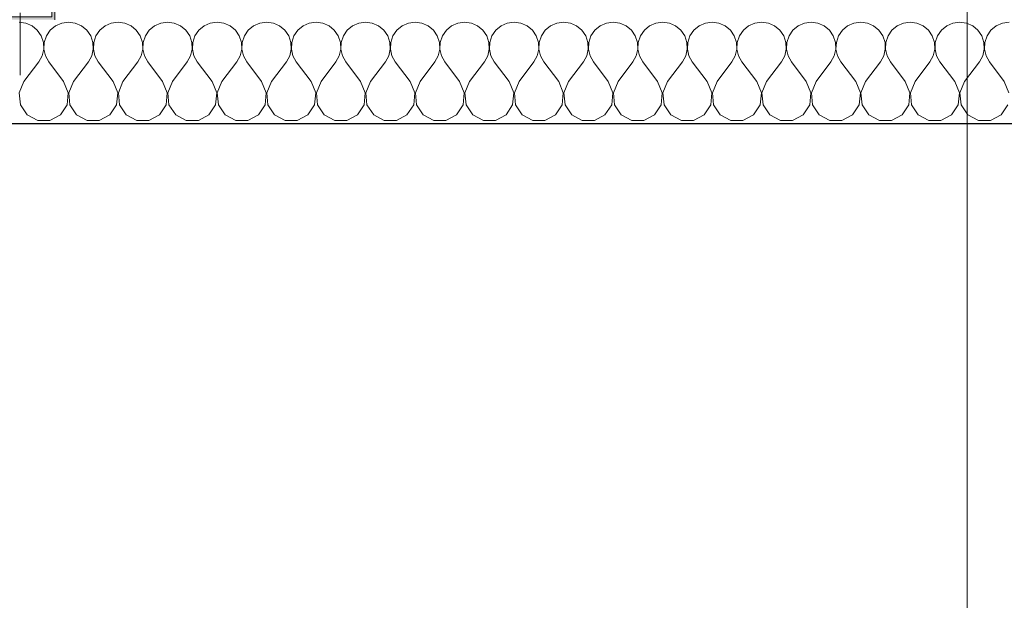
# Model space of a CAD drawing. Header units: millimetres. Extents: x -12989 to 357906, y -50379 to 30884.
# Tile 244 of 256: x 22715 to 24136, y -688 to 150. Entities that reach past the tile are written whole.
import ezdxf
from ezdxf.enums import TextEntityAlignment as Align

# ---------------------------------------------------------------- set-up
doc = ezdxf.new("R2010")
doc.units = ezdxf.units.MM
doc.header["$MEASUREMENT"] = 0
doc.linetypes.add('Wipeout_Contour', pattern=[1000, 0, -1000])
for name, color, linetype in [('AS_Belki.Import IFC', 7, 'Continuous'), ('Nowe_A__SCIANY', 7, 'Continuous'), ('Nowe_A_WYM_ZEWNETRZNE', 7, 'Continuous'), ('Nowe_Warstwa IFC.Import IFC', 7, 'Continuous')]:
    doc.layers.add(name, color=color, linetype=linetype)
for name, color, linetype, lineweight in [('AS_Belki.Import IFC_Nr_pióra__1', 7, 'Continuous', 13), ('AS_Belki.Import IFC_Nr_pióra__20', 1, 'Continuous', 13), ('Nowe_A__SCIANY_Nr_pióra__27', 7, 'Continuous', 25), ('Nowe_A_WYM_ZEWNETRZNE_Nr_pióra__1', 7, 'Continuous', 13), ('Nowe_A_WYM_ZEWNETRZNE_Nr_pióra__45', 7, 'Continuous', 15), ('Nowe_A_WYM_ZEWNETRZNE_Nr_pióra__85', 7, 'Continuous', 13), ('Nowe_Warstwa IFC.Import IFC_Nr_pióra__1', 7, 'Continuous', 13), ('Nowe_Warstwa IFC.Import IFC_Nr_pióra__4', 7, 'Continuous', 13)]:
    doc.layers.add(name, color=color, linetype=linetype, lineweight=lineweight)
doc.layers.add('Nowe_A__SCIANY_Nr_pióra__174', color=7, linetype='Continuous', lineweight=5, true_color=0x6a6a6a)
doc.styles.add('STYL_AUTOMATYCZNY_2', font='arial.ttf')
doc.styles.add('STYL_AUTOMATYCZNY_3', font='arial.ttf')
doc.dimstyles.new('STYL_AUTOMATYCZNY__1', dxfattribs={"dimtxt": 139.999998, "dimasz": 71.25, "dimexe": 0.18, "dimexo": 0.0625, "dimgap": 0, "dimtad": 1, "dimtih": 1, "dimtoh": 1, "dimdec": 0, "dimlfac": 0.1, "dimzin": 0, "dimdsep": 46, "dimtxsty": 'STYL_AUTOMATYCZNY_3', "dimblk": 'ARROWHEAD_6', "dimblk1": 'ARROWHEAD_6', "dimblk2": 'ARROWHEAD_6', "dimcen": 0.09, "dimse1": 1, "dimse2": 1, "dimclrd": 7, "dimclre": 7, "dimclrt": 7, "dimadec": 0, "dimazin": 0, "dimtfac": 1, "dimtdec": 4, "dimtmove": 0, "dimatfit": 3, "dimfxl": 0, "dimtolj": 1, "dimtzin": 0, "dimarcsym": 0})
doc.dimstyles.new('STYL_AUTOMATYCZNY__2', dxfattribs={"dimtxt": 139.999998, "dimasz": 71.25, "dimexe": 0.18, "dimexo": 0.0625, "dimgap": 0, "dimtad": 1, "dimdec": 0, "dimlfac": 0.1, "dimzin": 0, "dimdsep": 46, "dimtxsty": 'STYL_AUTOMATYCZNY_3', "dimblk": 'ARROWHEAD_6', "dimblk1": 'ARROWHEAD_6', "dimblk2": 'ARROWHEAD_6', "dimcen": 0.09, "dimse1": 1, "dimse2": 1, "dimclrd": 7, "dimclre": 7, "dimclrt": 7, "dimadec": 0, "dimazin": 0, "dimtfac": 1, "dimtdec": 4, "dimtmove": 0, "dimatfit": 3, "dimfxl": 0, "dimtolj": 1, "dimtzin": 0, "dimarcsym": 0})

# ---------------------------------------------------------------- blocks, each defined once
blk = doc.blocks.new('*X19')
at = {"layer": 'Nowe_A__SCIANY_Nr_pióra__174', "color": 251, "linetype": 'Continuous', "lineweight": 5, "true_color": 0x6a6a6a}
for p, q in [((22724, 145.1), (22714.3, 146.4)), ((22733.1, 141.1), (22724, 145.1)), ((22776, 145.1), (22766.9, 141.1)), ((22785.7, 146.4), (22776, 145.1)), ((22795.5, 145.1), (22785.7, 146.4)), ((22804.5, 141.1), (22795.5, 145.1)), ((22847.4, 145.1), (22838.4, 141.1)), ((22857.1, 146.4), (22847.4, 145.1)), ((22866.9, 145.1), (22857.1, 146.4)), ((22875.9, 141.1), (22866.9, 145.1)), ((22918.8, 145.1), (22909.8, 141.1)), ((22928.6, 146.4), (22918.8, 145.1)), ((22938.3, 145.1), (22928.6, 146.4)), ((22947.3, 141.1), (22938.3, 145.1)), ((22990.2, 145.1), (22981.2, 141.1)), ((23000, 146.4), (22990.2, 145.1)), ((23009.8, 145.1), (23000, 146.4)), ((23018.8, 141.1), (23009.8, 145.1)), ((23061.7, 145.1), (23052.7, 141.1)), ((23071.4, 146.4), (23061.7, 145.1)), ((23081.2, 145.1), (23071.4, 146.4)), ((23090.2, 141.1), (23081.2, 145.1)), ((23133.1, 145.1), (23124.1, 141.1)), ((23142.9, 146.4), (23133.1, 145.1)), ((23152.6, 145.1), (23142.9, 146.4)), ((23161.6, 141.1), (23152.6, 145.1)), ((23204.5, 145.1), (23195.5, 141.1)), ((23214.3, 146.4), (23204.5, 145.1)), ((23224, 145.1), (23214.3, 146.4)), ((23233.1, 141.1), (23224, 145.1)), ((23276, 145.1), (23266.9, 141.1)), ((23285.7, 146.4), (23276, 145.1)), ((23295.5, 145.1), (23285.7, 146.4)), ((23304.5, 141.1), (23295.5, 145.1)), ((23347.4, 145.1), (23338.4, 141.1)), ((23357.1, 146.4), (23347.4, 145.1)), ((23366.9, 145.1), (23357.1, 146.4)), ((23375.9, 141.1), (23366.9, 145.1)), ((23418.8, 145.1), (23409.8, 141.1)), ((23428.6, 146.4), (23418.8, 145.1)), ((23438.3, 145.1), (23428.6, 146.4)), ((23447.3, 141.1), (23438.3, 145.1)), ((23490.2, 145.1), (23481.2, 141.1)), ((23500, 146.4), (23490.2, 145.1)), ((23509.8, 145.1), (23500, 146.4)), ((23518.8, 141.1), (23509.8, 145.1)), ((23561.7, 145.1), (23552.7, 141.1)), ((23571.4, 146.4), (23561.7, 145.1)), ((23581.2, 145.1), (23571.4, 146.4)), ((23590.2, 141.1), (23581.2, 145.1)), ((23633.1, 145.1), (23624.1, 141.1)), ((23642.9, 146.4), (23633.1, 145.1)), ((23652.6, 145.1), (23642.9, 146.4)), ((23661.6, 141.1), (23652.6, 145.1)), ((23704.5, 145.1), (23695.5, 141.1)), ((23714.3, 146.4), (23704.5, 145.1)), ((23724, 145.1), (23714.3, 146.4)), ((23733.1, 141.1), (23724, 145.1)), ((23776, 145.1), (23766.9, 141.1)), ((23785.7, 146.4), (23776, 145.1)), ((23795.5, 145.1), (23785.7, 146.4)), ((23804.5, 141.1), (23795.5, 145.1)), ((23847.4, 145.1), (23838.4, 141.1)), ((23857.1, 146.4), (23847.4, 145.1)), ((23866.9, 145.1), (23857.1, 146.4)), ((23875.9, 141.1), (23866.9, 145.1)), ((23918.8, 145.1), (23909.8, 141.1)), ((23928.6, 146.4), (23918.8, 145.1)), ((23938.3, 145.1), (23928.6, 146.4)), ((23947.3, 141.1), (23938.3, 145.1)), ((23990.2, 145.1), (23981.2, 141.1)), ((24000, 146.4), (23990.2, 145.1)), ((24009.8, 145.1), (24000, 146.4)), ((24018.8, 141.1), (24009.8, 145.1)), ((24061.7, 145.1), (24052.7, 141.1)), ((24071.4, 146.4), (24061.7, 145.1)), ((24081.2, 145.1), (24071.4, 146.4)), ((24090.2, 141.1), (24081.2, 145.1)), ((24133.1, 145.1), (24124.1, 141.1)), ((24142.9, 146.4), (24133.1, 145.1)), ((22740.6, 134.8), (22733.1, 141.1)), ((22746.2, 126.7), (22740.6, 134.8)), ((22759.4, 134.8), (22753.8, 126.7)), ((22766.9, 141.1), (22759.4, 134.8)), ((22812.1, 134.8), (22804.5, 141.1)), ((22817.7, 126.7), (22812.1, 134.8)), ((22830.8, 134.8), (22825.2, 126.7)), ((22838.4, 141.1), (22830.8, 134.8)), ((22883.5, 134.8), (22875.9, 141.1)), ((22889.1, 126.7), (22883.5, 134.8)), ((22902.2, 134.8), (22896.6, 126.7)), ((22909.8, 141.1), (22902.2, 134.8)), ((22954.9, 134.8), (22947.3, 141.1)), ((22960.5, 126.7), (22954.9, 134.8)), ((22973.6, 134.8), (22968.1, 126.7)), ((22981.2, 141.1), (22973.6, 134.8)), ((23026.4, 134.8), (23018.8, 141.1)), ((23031.9, 126.7), (23026.4, 134.8)), ((23045.1, 134.8), (23039.5, 126.7)), ((23052.7, 141.1), (23045.1, 134.8)), ((23097.8, 134.8), (23090.2, 141.1)), ((23103.4, 126.7), (23097.8, 134.8)), ((23116.5, 134.8), (23110.9, 126.7)), ((23124.1, 141.1), (23116.5, 134.8)), ((23169.2, 134.8), (23161.6, 141.1)), ((23174.8, 126.7), (23169.2, 134.8)), ((23187.9, 134.8), (23182.3, 126.7)), ((23195.5, 141.1), (23187.9, 134.8)), ((23240.6, 134.8), (23233.1, 141.1)), ((23246.2, 126.7), (23240.6, 134.8)), ((23259.4, 134.8), (23253.8, 126.7)), ((23266.9, 141.1), (23259.4, 134.8)), ((23312.1, 134.8), (23304.5, 141.1)), ((23317.7, 126.7), (23312.1, 134.8)), ((23330.8, 134.8), (23325.2, 126.7)), ((23338.4, 141.1), (23330.8, 134.8)), ((23383.5, 134.8), (23375.9, 141.1)), ((23389.1, 126.7), (23383.5, 134.8)), ((23402.2, 134.8), (23396.6, 126.7)), ((23409.8, 141.1), (23402.2, 134.8)), ((23454.9, 134.8), (23447.3, 141.1)), ((23460.5, 126.7), (23454.9, 134.8)), ((23473.6, 134.8), (23468.1, 126.7)), ((23481.2, 141.1), (23473.6, 134.8)), ((23526.4, 134.8), (23518.8, 141.1)), ((23531.9, 126.7), (23526.4, 134.8)), ((23545.1, 134.8), (23539.5, 126.7)), ((23552.7, 141.1), (23545.1, 134.8)), ((23597.8, 134.8), (23590.2, 141.1)), ((23603.4, 126.7), (23597.8, 134.8)), ((23616.5, 134.8), (23610.9, 126.7)), ((23624.1, 141.1), (23616.5, 134.8)), ((23669.2, 134.8), (23661.6, 141.1)), ((23674.8, 126.7), (23669.2, 134.8)), ((23687.9, 134.8), (23682.3, 126.7)), ((23695.5, 141.1), (23687.9, 134.8)), ((23740.6, 134.8), (23733.1, 141.1)), ((23746.2, 126.7), (23740.6, 134.8)), ((23759.4, 134.8), (23753.8, 126.7)), ((23766.9, 141.1), (23759.4, 134.8)), ((23812.1, 134.8), (23804.5, 141.1)), ((23817.7, 126.7), (23812.1, 134.8)), ((23830.8, 134.8), (23825.2, 126.7)), ((23838.4, 141.1), (23830.8, 134.8)), ((23883.5, 134.8), (23875.9, 141.1)), ((23889.1, 126.7), (23883.5, 134.8)), ((23902.2, 134.8), (23896.6, 126.7)), ((23909.8, 141.1), (23902.2, 134.8)), ((23954.9, 134.8), (23947.3, 141.1)), ((23960.5, 126.7), (23954.9, 134.8)), ((23973.6, 134.8), (23968.1, 126.7)), ((23981.2, 141.1), (23973.6, 134.8)), ((24026.4, 134.8), (24018.8, 141.1)), ((24031.9, 126.7), (24026.4, 134.8)), ((24045.1, 134.8), (24039.5, 126.7)), ((24052.7, 141.1), (24045.1, 134.8)), ((24097.8, 134.8), (24090.2, 141.1)), ((24103.4, 126.7), (24097.8, 134.8)), ((24116.5, 134.8), (24110.9, 126.7)), ((24124.1, 141.1), (24116.5, 134.8)), ((22749.4, 117.3), (22746.2, 126.7)), ((22749.9, 107.5), (22749.4, 117.3)), ((22750.6, 117.3), (22750.1, 107.5)), ((22753.8, 126.7), (22750.6, 117.3)), ((22820.8, 117.3), (22817.7, 126.7)), ((22821.3, 107.5), (22820.8, 117.3)), ((22822.1, 117.3), (22821.6, 107.5)), ((22825.2, 126.7), (22822.1, 117.3)), ((22892.2, 117.3), (22889.1, 126.7)), ((22892.7, 107.5), (22892.2, 117.3)), ((22893.5, 117.3), (22893, 107.5)), ((22896.6, 126.7), (22893.5, 117.3)), ((22963.7, 117.3), (22960.5, 126.7)), ((22964.1, 107.5), (22963.7, 117.3)), ((22964.9, 117.3), (22964.4, 107.5)), ((22968.1, 126.7), (22964.9, 117.3)), ((23035.1, 117.3), (23031.9, 126.7)), ((23035.6, 107.5), (23035.1, 117.3)), ((23036.3, 117.3), (23035.9, 107.5)), ((23039.5, 126.7), (23036.3, 117.3)), ((23106.5, 117.3), (23103.4, 126.7)), ((23107, 107.5), (23106.5, 117.3)), ((23107.8, 117.3), (23107.3, 107.5)), ((23110.9, 126.7), (23107.8, 117.3)), ((23177.9, 117.3), (23174.8, 126.7)), ((23178.4, 107.5), (23177.9, 117.3)), ((23179.2, 117.3), (23178.7, 107.5)), ((23182.3, 126.7), (23179.2, 117.3)), ((23249.4, 117.3), (23246.2, 126.7)), ((23249.9, 107.5), (23249.4, 117.3)), ((23250.6, 117.3), (23250.1, 107.5)), ((23253.8, 126.7), (23250.6, 117.3)), ((23320.8, 117.3), (23317.7, 126.7)), ((23321.3, 107.5), (23320.8, 117.3)), ((23322.1, 117.3), (23321.6, 107.5)), ((23325.2, 126.7), (23322.1, 117.3)), ((23392.2, 117.3), (23389.1, 126.7)), ((23392.7, 107.5), (23392.2, 117.3)), ((23393.5, 117.3), (23393, 107.5)), ((23396.6, 126.7), (23393.5, 117.3)), ((23463.7, 117.3), (23460.5, 126.7)), ((23464.1, 107.5), (23463.7, 117.3)), ((23464.9, 117.3), (23464.4, 107.5)), ((23468.1, 126.7), (23464.9, 117.3)), ((23535.1, 117.3), (23531.9, 126.7)), ((23535.6, 107.5), (23535.1, 117.3)), ((23536.3, 117.3), (23535.9, 107.5)), ((23539.5, 126.7), (23536.3, 117.3)), ((23606.5, 117.3), (23603.4, 126.7)), ((23607, 107.5), (23606.5, 117.3)), ((23607.8, 117.3), (23607.3, 107.5)), ((23610.9, 126.7), (23607.8, 117.3)), ((23677.9, 117.3), (23674.8, 126.7)), ((23678.4, 107.5), (23677.9, 117.3)), ((23679.2, 117.3), (23678.7, 107.5)), ((23682.3, 126.7), (23679.2, 117.3)), ((23749.4, 117.3), (23746.2, 126.7)), ((23749.9, 107.5), (23749.4, 117.3)), ((23750.6, 117.3), (23750.1, 107.5)), ((23753.8, 126.7), (23750.6, 117.3)), ((23820.8, 117.3), (23817.7, 126.7)), ((23821.3, 107.5), (23820.8, 117.3)), ((23822.1, 117.3), (23821.6, 107.5)), ((23825.2, 126.7), (23822.1, 117.3)), ((23892.2, 117.3), (23889.1, 126.7)), ((23892.7, 107.5), (23892.2, 117.3)), ((23893.5, 117.3), (23893, 107.5)), ((23896.6, 126.7), (23893.5, 117.3)), ((23963.7, 117.3), (23960.5, 126.7)), ((23964.1, 107.5), (23963.7, 117.3)), ((23964.9, 117.3), (23964.4, 107.5)), ((23968.1, 126.7), (23964.9, 117.3)), ((24035.1, 117.3), (24031.9, 126.7)), ((24035.6, 107.5), (24035.1, 117.3)), ((24036.3, 117.3), (24035.9, 107.5)), ((24039.5, 126.7), (24036.3, 117.3)), ((24106.5, 117.3), (24103.4, 126.7)), ((24107, 107.5), (24106.5, 117.3)), ((24107.8, 117.3), (24107.3, 107.5)), ((24110.9, 126.7), (24107.8, 117.3)), ((22747.6, 97.9), (22749.9, 107.5)), ((22750.1, 107.5), (22752.4, 97.9)), ((22819.1, 97.9), (22821.3, 107.5)), ((22821.6, 107.5), (22823.8, 97.9)), ((22890.5, 97.9), (22892.7, 107.5)), ((22893, 107.5), (22895.2, 97.9)), ((22961.9, 97.9), (22964.1, 107.5)), ((22964.4, 107.5), (22966.7, 97.9)), ((23033.3, 97.9), (23035.6, 107.5)), ((23035.9, 107.5), (23038.1, 97.9)), ((23104.8, 97.9), (23107, 107.5)), ((23107.3, 107.5), (23109.5, 97.9)), ((23176.2, 97.9), (23178.4, 107.5)), ((23178.7, 107.5), (23180.9, 97.9)), ((23247.6, 97.9), (23249.9, 107.5)), ((23250.1, 107.5), (23252.4, 97.9)), ((23319.1, 97.9), (23321.3, 107.5)), ((23321.6, 107.5), (23323.8, 97.9)), ((23390.5, 97.9), (23392.7, 107.5)), ((23393, 107.5), (23395.2, 97.9)), ((23461.9, 97.9), (23464.1, 107.5)), ((23464.4, 107.5), (23466.7, 97.9)), ((23533.3, 97.9), (23535.6, 107.5)), ((23535.9, 107.5), (23538.1, 97.9)), ((23604.8, 97.9), (23607, 107.5)), ((23607.3, 107.5), (23609.5, 97.9)), ((23676.2, 97.9), (23678.4, 107.5)), ((23678.7, 107.5), (23680.9, 97.9)), ((23747.6, 97.9), (23749.9, 107.5)), ((23750.1, 107.5), (23752.4, 97.9)), ((23819.1, 97.9), (23821.3, 107.5)), ((23821.6, 107.5), (23823.8, 97.9)), ((23890.5, 97.9), (23892.7, 107.5)), ((23893, 107.5), (23895.2, 97.9)), ((23961.9, 97.9), (23964.1, 107.5)), ((23964.4, 107.5), (23966.7, 97.9)), ((24033.3, 97.9), (24035.6, 107.5)), ((24035.9, 107.5), (24038.1, 97.9)), ((24104.8, 97.9), (24107, 107.5)), ((24107.3, 107.5), (24109.5, 97.9)), ((22721.4, 60.7), (22742.9, 89.3)), ((22742.9, 89.3), (22747.6, 97.9)), ((22752.4, 97.9), (22757.1, 89.3)), ((22778.6, 60.7), (22757.1, 89.3)), ((22792.9, 60.7), (22814.3, 89.3)), ((22814.3, 89.3), (22819.1, 97.9)), ((22823.8, 97.9), (22828.6, 89.3)), ((22850, 60.7), (22828.6, 89.3)), ((22864.3, 60.7), (22885.7, 89.3)), ((22885.7, 89.3), (22890.5, 97.9)), ((22895.2, 97.9), (22900, 89.3)), ((22921.4, 60.7), (22900, 89.3)), ((22935.7, 60.7), (22957.1, 89.3)), ((22957.1, 89.3), (22961.9, 97.9)), ((22966.7, 97.9), (22971.4, 89.3)), ((22992.9, 60.7), (22971.4, 89.3)), ((23007.1, 60.7), (23028.6, 89.3)), ((23028.6, 89.3), (23033.3, 97.9)), ((23038.1, 97.9), (23042.9, 89.3)), ((23064.3, 60.7), (23042.9, 89.3)), ((23078.6, 60.7), (23100, 89.3)), ((23100, 89.3), (23104.8, 97.9)), ((23109.5, 97.9), (23114.3, 89.3)), ((23135.7, 60.7), (23114.3, 89.3)), ((23150, 60.7), (23171.4, 89.3)), ((23171.4, 89.3), (23176.2, 97.9)), ((23180.9, 97.9), (23185.7, 89.3)), ((23207.1, 60.7), (23185.7, 89.3)), ((23221.4, 60.7), (23242.9, 89.3)), ((23242.9, 89.3), (23247.6, 97.9)), ((23252.4, 97.9), (23257.1, 89.3)), ((23278.6, 60.7), (23257.1, 89.3)), ((23292.9, 60.7), (23314.3, 89.3)), ((23314.3, 89.3), (23319.1, 97.9)), ((23323.8, 97.9), (23328.6, 89.3)), ((23350, 60.7), (23328.6, 89.3)), ((23364.3, 60.7), (23385.7, 89.3)), ((23385.7, 89.3), (23390.5, 97.9)), ((23395.2, 97.9), (23400, 89.3)), ((23421.4, 60.7), (23400, 89.3)), ((23435.7, 60.7), (23457.1, 89.3)), ((23457.1, 89.3), (23461.9, 97.9)), ((23466.7, 97.9), (23471.4, 89.3)), ((23492.9, 60.7), (23471.4, 89.3)), ((23507.1, 60.7), (23528.6, 89.3)), ((23528.6, 89.3), (23533.3, 97.9)), ((23538.1, 97.9), (23542.9, 89.3)), ((23564.3, 60.7), (23542.9, 89.3)), ((23578.6, 60.7), (23600, 89.3)), ((23600, 89.3), (23604.8, 97.9)), ((23609.5, 97.9), (23614.3, 89.3)), ((23635.7, 60.7), (23614.3, 89.3)), ((23650, 60.7), (23671.4, 89.3)), ((23671.4, 89.3), (23676.2, 97.9)), ((23680.9, 97.9), (23685.7, 89.3)), ((23707.1, 60.7), (23685.7, 89.3)), ((23721.4, 60.7), (23742.9, 89.3)), ((23742.9, 89.3), (23747.6, 97.9)), ((23752.4, 97.9), (23757.1, 89.3)), ((23778.6, 60.7), (23757.1, 89.3)), ((23792.9, 60.7), (23814.3, 89.3)), ((23814.3, 89.3), (23819.1, 97.9)), ((23823.8, 97.9), (23828.6, 89.3)), ((23850, 60.7), (23828.6, 89.3)), ((23864.3, 60.7), (23885.7, 89.3)), ((23885.7, 89.3), (23890.5, 97.9)), ((23895.2, 97.9), (23900, 89.3)), ((23921.4, 60.7), (23900, 89.3)), ((23935.7, 60.7), (23957.1, 89.3)), ((23957.1, 89.3), (23961.9, 97.9)), ((23966.7, 97.9), (23971.4, 89.3)), ((23992.9, 60.7), (23971.4, 89.3)), ((24007.1, 60.7), (24028.6, 89.3)), ((24028.6, 89.3), (24033.3, 97.9)), ((24038.1, 97.9), (24042.9, 89.3)), ((24064.3, 60.7), (24042.9, 89.3)), ((24078.6, 60.7), (24100, 89.3)), ((24100, 89.3), (24104.8, 97.9)), ((24109.5, 97.9), (24114.3, 89.3)), ((24135.7, 60.7), (24114.3, 89.3)), ((22721.4, 60.7), (22714.7, 44.7)), ((22785.3, 44.7), (22778.6, 60.7)), ((22792.9, 60.7), (22786.1, 44.7)), ((22856.7, 44.7), (22850, 60.7)), ((22864.3, 60.7), (22857.6, 44.7)), ((22928.2, 44.7), (22921.4, 60.7)), ((22935.7, 60.7), (22929, 44.7)), ((22999.6, 44.7), (22992.9, 60.7)), ((23007.1, 60.7), (23000.4, 44.7)), ((23071, 44.7), (23064.3, 60.7)), ((23078.6, 60.7), (23071.8, 44.7)), ((23142.4, 44.7), (23135.7, 60.7)), ((23150, 60.7), (23143.3, 44.7)), ((23213.9, 44.7), (23207.1, 60.7)), ((23221.4, 60.7), (23214.7, 44.7)), ((23285.3, 44.7), (23278.6, 60.7)), ((23292.9, 60.7), (23286.1, 44.7)), ((23356.7, 44.7), (23350, 60.7)), ((23364.3, 60.7), (23357.6, 44.7)), ((23428.2, 44.7), (23421.4, 60.7)), ((23435.7, 60.7), (23429, 44.7)), ((23499.6, 44.7), (23492.9, 60.7)), ((23507.1, 60.7), (23500.4, 44.7)), ((23571, 44.7), (23564.3, 60.7)), ((23578.6, 60.7), (23571.8, 44.7)), ((23642.4, 44.7), (23635.7, 60.7)), ((23650, 60.7), (23643.3, 44.7)), ((23713.9, 44.7), (23707.1, 60.7)), ((23721.4, 60.7), (23714.7, 44.7)), ((23785.3, 44.7), (23778.6, 60.7)), ((23792.9, 60.7), (23786.1, 44.7)), ((23856.7, 44.7), (23850, 60.7)), ((23864.3, 60.7), (23857.6, 44.7)), ((23928.2, 44.7), (23921.4, 60.7)), ((23935.7, 60.7), (23929, 44.7)), ((23999.6, 44.7), (23992.9, 60.7)), ((24007.1, 60.7), (24000.4, 44.7)), ((24071, 44.7), (24064.3, 60.7)), ((24078.6, 60.7), (24071.8, 44.7)), ((24142.4, 44.7), (24135.7, 60.7)), ((22714.7, 44.7), (22716.3, 27.4)), ((22783.7, 27.4), (22785.3, 44.7)), ((22786.1, 44.7), (22787.8, 27.4)), ((22855.1, 27.4), (22856.7, 44.7)), ((22857.6, 44.7), (22859.2, 27.4)), ((22926.5, 27.4), (22928.2, 44.7)), ((22929, 44.7), (22930.6, 27.4)), ((22997.9, 27.4), (22999.6, 44.7)), ((23000.4, 44.7), (23002.1, 27.4)), ((23069.4, 27.4), (23071, 44.7)), ((23071.8, 44.7), (23073.5, 27.4)), ((23140.8, 27.4), (23142.4, 44.7)), ((23143.3, 44.7), (23144.9, 27.4)), ((23212.2, 27.4), (23213.9, 44.7)), ((23214.7, 44.7), (23216.3, 27.4)), ((23283.7, 27.4), (23285.3, 44.7)), ((23286.1, 44.7), (23287.8, 27.4)), ((23355.1, 27.4), (23356.7, 44.7)), ((23357.6, 44.7), (23359.2, 27.4)), ((23426.5, 27.4), (23428.2, 44.7)), ((23429, 44.7), (23430.6, 27.4)), ((23497.9, 27.4), (23499.6, 44.7)), ((23500.4, 44.7), (23502.1, 27.4)), ((23569.4, 27.4), (23571, 44.7)), ((23571.8, 44.7), (23573.5, 27.4)), ((23640.8, 27.4), (23642.4, 44.7)), ((23643.3, 44.7), (23644.9, 27.4)), ((23712.2, 27.4), (23713.9, 44.7)), ((23714.7, 44.7), (23716.3, 27.4)), ((23783.7, 27.4), (23785.3, 44.7)), ((23786.1, 44.7), (23787.8, 27.4)), ((23855.1, 27.4), (23856.7, 44.7)), ((23857.6, 44.7), (23859.2, 27.4)), ((23926.5, 27.4), (23928.2, 44.7)), ((23929, 44.7), (23930.6, 27.4)), ((23997.9, 27.4), (23999.6, 44.7)), ((24000.4, 44.7), (24002.1, 27.4)), ((24069.4, 27.4), (24071, 44.7)), ((24071.8, 44.7), (24073.5, 27.4)), ((22716.3, 27.4), (22726, 12.9)), ((22774, 12.9), (22783.7, 27.4)), ((22787.8, 27.4), (22797.4, 12.9)), ((22845.5, 12.9), (22855.1, 27.4)), ((22859.2, 27.4), (22868.8, 12.9)), ((22916.9, 12.9), (22926.5, 27.4)), ((22930.6, 27.4), (22940.3, 12.9)), ((22988.3, 12.9), (22997.9, 27.4)), ((23002.1, 27.4), (23011.7, 12.9)), ((23059.7, 12.9), (23069.4, 27.4)), ((23073.5, 27.4), (23083.1, 12.9)), ((23131.2, 12.9), (23140.8, 27.4)), ((23144.9, 27.4), (23154.5, 12.9)), ((23202.6, 12.9), (23212.2, 27.4)), ((23216.3, 27.4), (23226, 12.9)), ((23274, 12.9), (23283.7, 27.4)), ((23287.8, 27.4), (23297.4, 12.9)), ((23345.5, 12.9), (23355.1, 27.4)), ((23359.2, 27.4), (23368.8, 12.9)), ((23416.9, 12.9), (23426.5, 27.4)), ((23430.6, 27.4), (23440.3, 12.9)), ((23488.3, 12.9), (23497.9, 27.4)), ((23502.1, 27.4), (23511.7, 12.9)), ((23559.7, 12.9), (23569.4, 27.4)), ((23573.5, 27.4), (23583.1, 12.9)), ((23631.2, 12.9), (23640.8, 27.4)), ((23644.9, 27.4), (23654.5, 12.9)), ((23702.6, 12.9), (23712.2, 27.4)), ((23716.3, 27.4), (23726, 12.9)), ((23774, 12.9), (23783.7, 27.4)), ((23787.8, 27.4), (23797.4, 12.9)), ((23845.5, 12.9), (23855.1, 27.4)), ((23859.2, 27.4), (23868.8, 12.9)), ((23916.9, 12.9), (23926.5, 27.4)), ((23930.6, 27.4), (23940.3, 12.9)), ((23988.3, 12.9), (23997.9, 27.4)), ((24002.1, 27.4), (24011.7, 12.9)), ((24059.7, 12.9), (24069.4, 27.4)), ((24073.5, 27.4), (24083.1, 12.9)), ((24131.2, 12.9), (24140.8, 27.4)), ((22726, 12.9), (22741.3, 4.6)), ((22741.3, 4.6), (22758.7, 4.6)), ((22758.7, 4.6), (22774, 12.9)), ((22797.4, 12.9), (22812.7, 4.6)), ((22812.7, 4.6), (22830.1, 4.6)), ((22830.1, 4.6), (22845.5, 12.9)), ((22868.8, 12.9), (22884.2, 4.6)), ((22884.2, 4.6), (22901.6, 4.6)), ((22901.6, 4.6), (22916.9, 12.9)), ((22940.3, 12.9), (22955.6, 4.6)), ((22955.6, 4.6), (22973, 4.6)), ((22973, 4.6), (22988.3, 12.9)), ((23011.7, 12.9), (23027, 4.6)), ((23027, 4.6), (23044.4, 4.6)), ((23044.4, 4.6), (23059.7, 12.9)), ((23083.1, 12.9), (23098.4, 4.6)), ((23098.4, 4.6), (23115.8, 4.6)), ((23115.8, 4.6), (23131.2, 12.9)), ((23154.5, 12.9), (23169.9, 4.6)), ((23169.9, 4.6), (23187.3, 4.6)), ((23187.3, 4.6), (23202.6, 12.9)), ((23226, 12.9), (23241.3, 4.6)), ((23241.3, 4.6), (23258.7, 4.6)), ((23258.7, 4.6), (23274, 12.9)), ((23297.4, 12.9), (23312.7, 4.6)), ((23312.7, 4.6), (23330.1, 4.6)), ((23330.1, 4.6), (23345.5, 12.9)), ((23368.8, 12.9), (23384.2, 4.6)), ((23384.2, 4.6), (23401.6, 4.6)), ((23401.6, 4.6), (23416.9, 12.9)), ((23440.3, 12.9), (23455.6, 4.6)), ((23455.6, 4.6), (23473, 4.6)), ((23473, 4.6), (23488.3, 12.9)), ((23511.7, 12.9), (23527, 4.6)), ((23527, 4.6), (23544.4, 4.6)), ((23544.4, 4.6), (23559.7, 12.9)), ((23583.1, 12.9), (23598.4, 4.6)), ((23598.4, 4.6), (23615.8, 4.6)), ((23615.8, 4.6), (23631.2, 12.9)), ((23654.5, 12.9), (23669.9, 4.6)), ((23669.9, 4.6), (23687.3, 4.6)), ((23687.3, 4.6), (23702.6, 12.9)), ((23726, 12.9), (23741.3, 4.6)), ((23741.3, 4.6), (23758.7, 4.6)), ((23758.7, 4.6), (23774, 12.9)), ((23797.4, 12.9), (23812.7, 4.6)), ((23812.7, 4.6), (23830.1, 4.6)), ((23830.1, 4.6), (23845.5, 12.9)), ((23868.8, 12.9), (23884.2, 4.6)), ((23884.2, 4.6), (23901.6, 4.6)), ((23901.6, 4.6), (23916.9, 12.9)), ((23940.3, 12.9), (23955.6, 4.6)), ((23955.6, 4.6), (23973, 4.6)), ((23973, 4.6), (23988.3, 12.9)), ((24011.7, 12.9), (24027, 4.6)), ((24027, 4.6), (24044.4, 4.6)), ((24044.4, 4.6), (24059.7, 12.9)), ((24083.1, 12.9), (24098.4, 4.6)), ((24098.4, 4.6), (24115.8, 4.6)), ((24115.8, 4.6), (24131.2, 12.9))]:
    blk.add_line(p, q, dxfattribs=at)
blk = doc.blocks.new('Ściana_1_1', base_point=(-350, 150))
at = {"color": 254, "linetype": 'Wipeout_Contour', "lineweight": 0, "ltscale": 96334.270395}
blk.add_wipeout([(22666.7, 0), (25500, 0), (25500, 150), (22666.7, 150)], dxfattribs=at).dxf.layer = 'Nowe_A__SCIANY'
at = {"layer": 'Nowe_A__SCIANY_Nr_pióra__27', "color": 7, "linetype": 'Continuous', "lineweight": 25, "flags": 128}
blk.add_lwpolyline([(22666.7, 0), (25500, 0)], dxfattribs=at)
at = {"layer": 'Nowe_A__SCIANY', "color": 7, "lineweight": 25}
blk.add_blockref('*X19', (0, 0), dxfattribs=at)
blk = doc.blocks.new('Słup_12_1', base_point=(22715.8, 240))
at = {"layer": 'AS_Belki.Import IFC', "linetype": 'Continuous', "lineweight": 0, "true_color": 0x000000}
h = blk.add_hatch(color=18, dxfattribs=at)
h.paths.add_polyline_path([(22765.8, 330), (22665.8, 330), (22665.8, 150), (22765.8, 150)])
h.paths.add_polyline_path([(22669.8, 154), (22669.8, 326), (22761.8, 326), (22761.8, 154)], flags=0)
at = {"layer": 'AS_Belki.Import IFC_Nr_pióra__1', "color": 7, "linetype": 'Continuous', "lineweight": 13, "flags": 128}
blk.add_lwpolyline([(22765.8, 150), (22765.8, 330), (22665.8, 330), (22665.8, 150)], dxfattribs=at)
blk.add_lwpolyline([(22669.8, 154), (22669.8, 326), (22761.8, 326), (22761.8, 154)], close=True, dxfattribs=at)
at = {"layer": 'AS_Belki.Import IFC_Nr_pióra__20', "color": 1, "linetype": 'Continuous', "lineweight": 13}
for p, q in [((22715.8, 320), (22715.8, 410)), ((22635.8, 240), (22555.8, 240)), ((22795.8, 240), (22875.8, 240)), ((22715.8, 160), (22715.8, 70))]:
    blk.add_line(p, q, dxfattribs=at)
blk.add_point((22715.8, 240), dxfattribs=at)
blk = doc.blocks.new('Standardowy znacznik osi[103]_1', base_point=(24082.3, 17223.7))
at = {"layer": 'Nowe_Warstwa IFC.Import IFC_Nr_pióra__4', "color": 7, "linetype": 'Continuous', "lineweight": 13}
blk.add_line((24082.3, 17223.7), (24082.3, -2567.4), dxfattribs=at)
at = {"layer": 'Nowe_Warstwa IFC.Import IFC_Nr_pióra__1', "color": 7, "lineweight": 13, "style": 'STYL_AUTOMATYCZNY_2'}
for tag, p in [('AC_MarkerText_1_0', (24082.3, 17561.2)), ('AC_MarkerText_1_1', (24082.3, -2729.9))]:
    blk.add_attdef(tag, text='', height=175, rotation=360, dxfattribs=at).set_placement(p, align=Align.TOP_CENTER)
blk = doc.blocks.new('*D308')
at = {"layer": 'Nowe_A_WYM_ZEWNETRZNE_Nr_pióra__45', "color": 7, "linetype": 'Continuous', "lineweight": 15}
for p, q in [((37171.6, 187.5), (37246.6, 112.5)), ((37171.6, 37.5), (37246.6, -37.5))]:
    blk.add_line(p, q, dxfattribs=at)
at = {"layer": 'Nowe_A_WYM_ZEWNETRZNE_Nr_pióra__85', "color": 7, "linetype": 'Continuous', "lineweight": 13}
for p, q in [((37209.1, 150), (37209.1, 14850)), ((37279.4, 150), (37138.8, 150)), ((37209.1, 0), (37209.1, 150)), ((37279.4, 0), (37138.8, 0)), ((37209.1, -56.2), (37209.1, 0))]:
    blk.add_line(p, q, dxfattribs=at)
at = {"layer": 'Nowe_A_WYM_ZEWNETRZNE_Nr_pióra__1', "color": 7, "lineweight": 13, "insert": (37181.1, -251.1), "char_height": 140, "attachment_point": 7, "rotation": 90, "style": 'STYL_AUTOMATYCZNY_3'}
blk.add_mtext('\\A1;{\\pql;\\fArial|b0|i0|c238|p0;\\W1.000000;15}', dxfattribs=at)
blk = doc.blocks.new('ARROWHEAD_6')
at = {"color": 0, "linetype": 'Continuous', "lineweight": 0}
for p, q in [((-0.5, -0.5), (0.5, 0.5)), ((0, 0), (-1, 0))]:
    blk.add_line(p, q, dxfattribs=at)
blk = doc.blocks.new('*D309')
at = {"layer": 'Nowe_A_WYM_ZEWNETRZNE_Nr_pióra__45', "color": 7, "linetype": 'Continuous', "lineweight": 15}
blk.add_line((37171.6, 187.5), (37246.6, 112.5), dxfattribs=at)
blk = doc.blocks.new('*D310')
at = {"layer": 'Nowe_A_WYM_ZEWNETRZNE_Nr_pióra__45', "color": 7, "linetype": 'Continuous', "lineweight": 15}
for p, q in [((37171.6, 14887.5), (37246.6, 14812.5)), ((37171.6, 187.5), (37246.6, 112.5))]:
    blk.add_line(p, q, dxfattribs=at)
at = {"layer": 'Nowe_A_WYM_ZEWNETRZNE_Nr_pióra__85', "color": 7, "linetype": 'Continuous', "lineweight": 13}
for p, q in [((37209.1, 150), (37209.1, 14850)), ((37279.4, 150), (37138.8, 150)), ((37209.1, 0), (37209.1, 150))]:
    blk.add_line(p, q, dxfattribs=at)
at = {"layer": 'Nowe_A_WYM_ZEWNETRZNE_Nr_pióra__1', "color": 7, "lineweight": 13, "char_height": 140, "attachment_point": 7, "rotation": 90, "style": 'STYL_AUTOMATYCZNY_3'}
for s, insert in [('\\A1;{\\pql;\\fArial|b0|i0|c238|p0;\\W1.000000;15}', (37181.1, 14598.9)), ('\\A1;{\\pql;\\fArial|b0|i0|c238|p0;\\W1.000000;1\xa0470}', (37181.1, 7153))]:
    blk.add_mtext(s, dxfattribs=dict(at, insert=insert))
blk = doc.blocks.new('*D325')
at = {"layer": 'Nowe_A_WYM_ZEWNETRZNE_Nr_pióra__45', "color": 7, "linetype": 'Continuous', "lineweight": 15}
for p, q in [((5753.2, -1542.1), (5678.2, -1617.1)), ((36387.5, -1542.1), (36312.5, -1617.1))]:
    blk.add_line(p, q, dxfattribs=at)
at = {"layer": 'Nowe_A_WYM_ZEWNETRZNE_Nr_pióra__85', "color": 7, "linetype": 'Continuous', "lineweight": 13}
for p, q in [((5715.7, -1649.9), (5715.7, -1509.3)), ((36350, -1649.9), (36350, -1509.3)), ((5715.7, -1579.6), (36350, -1579.6))]:
    blk.add_line(p, q, dxfattribs=at)
at = {"layer": 'Nowe_A_WYM_ZEWNETRZNE_Nr_pióra__1', "color": 7, "lineweight": 13, "char_height": 140, "attachment_point": 7, "style": 'STYL_AUTOMATYCZNY_3'}
for s, insert in [('\\A1;{\\pql;\\fArial|b0|i0|c238|p0;\\W1.000000;3\xa0063}', (20685.9, -1551.6)), ('\\A1;{\\pql;\\fArial|b0|i0|c238|p0;\\W1.000000;15}', (36098.9, -1551.6))]:
    blk.add_mtext(s, dxfattribs=dict(at, insert=insert))
blk = doc.blocks.new('*D327')
at = {"layer": 'Nowe_A_WYM_ZEWNETRZNE_Nr_pióra__45', "color": 7, "linetype": 'Continuous', "lineweight": 15}
for p, q in [((36387.5, -1542.1), (36312.5, -1617.1)), ((36462.5, -1617.1), (36537.5, -1542.1))]:
    blk.add_line(p, q, dxfattribs=at)
at = {"layer": 'Nowe_A_WYM_ZEWNETRZNE_Nr_pióra__85', "color": 7, "linetype": 'Continuous', "lineweight": 13}
for p, q in [((36350, -1649.9), (36350, -1509.3)), ((36500, -1649.9), (36500, -1509.3)), ((5715.7, -1579.6), (36350, -1579.6)), ((36350, -1579.6), (36500, -1579.6)), ((36500, -1579.6), (36556.2, -1579.6))]:
    blk.add_line(p, q, dxfattribs=at)
blk = doc.blocks.new('*D336')
at = {"layer": 'Nowe_A_WYM_ZEWNETRZNE_Nr_pióra__45', "color": 7, "linetype": 'Continuous', "lineweight": 15}
for p, q in [((22704.2, -1790.8), (22629.2, -1865.8)), ((25537.5, -1790.8), (25462.5, -1865.8))]:
    blk.add_line(p, q, dxfattribs=at)
at = {"layer": 'Nowe_A_WYM_ZEWNETRZNE_Nr_pióra__85', "color": 7, "linetype": 'Continuous', "lineweight": 13}
for p, q in [((22666.7, -1898.6), (22666.7, -1758)), ((25500, -1898.6), (25500, -1758)), ((22666.7, -1828.3), (25500, -1828.3))]:
    blk.add_line(p, q, dxfattribs=at)
at = {"layer": 'Nowe_A_WYM_ZEWNETRZNE_Nr_pióra__1', "color": 7, "lineweight": 13, "insert": (23923.2, -1800.3), "char_height": 140, "attachment_point": 7, "style": 'STYL_AUTOMATYCZNY_3'}
blk.add_mtext('\\A1;{\\pql;\\fArial|b0|i0|c238|p0;\\W1.000000;283}', dxfattribs=at)
blk = doc.blocks.new('*D348')
at = {"layer": 'Nowe_A_WYM_ZEWNETRZNE_Nr_pióra__45', "color": 7, "linetype": 'Continuous', "lineweight": 15}
for p, q in [((-462.5, -2288.2), (-537.5, -2363.2)), ((-312.5, -2288.2), (-387.5, -2363.2))]:
    blk.add_line(p, q, dxfattribs=at)
at = {"layer": 'Nowe_A_WYM_ZEWNETRZNE_Nr_pióra__85', "color": 7, "linetype": 'Continuous', "lineweight": 13}
for p, q in [((-500, -2396.1), (-500, -2255.4)), ((-350, -2396.1), (-350, -2255.4)), ((-556.3, -2325.7), (-500, -2325.7)), ((-500, -2325.7), (-350, -2325.7)), ((-350, -2325.7), (36500, -2325.7))]:
    blk.add_line(p, q, dxfattribs=at)
at = {"layer": 'Nowe_A_WYM_ZEWNETRZNE_Nr_pióra__1', "color": 7, "lineweight": 13, "insert": (-751.1, -2297.7), "char_height": 140, "attachment_point": 7, "style": 'STYL_AUTOMATYCZNY_3'}
blk.add_mtext('\\A1;{\\pql;\\fArial|b0|i0|c238|p0;\\W1.000000;15}', dxfattribs=at)
blk = doc.blocks.new('*D349')
at = {"layer": 'Nowe_A_WYM_ZEWNETRZNE_Nr_pióra__45', "color": 7, "linetype": 'Continuous', "lineweight": 15}
for p, q in [((-312.5, -2288.2), (-387.5, -2363.2)), ((36462.5, -2363.2), (36537.5, -2288.2))]:
    blk.add_line(p, q, dxfattribs=at)
at = {"layer": 'Nowe_A_WYM_ZEWNETRZNE_Nr_pióra__85', "color": 7, "linetype": 'Continuous', "lineweight": 13}
for p, q in [((36500, -2396.1), (36500, -2255.4)), ((-350, -2325.7), (36500, -2325.7)), ((36500, -2325.7), (36556.2, -2325.7))]:
    blk.add_line(p, q, dxfattribs=at)
at = {"layer": 'Nowe_A_WYM_ZEWNETRZNE_Nr_pióra__1', "color": 7, "lineweight": 13, "insert": (17834.8, -2297.7), "char_height": 140, "attachment_point": 7, "style": 'STYL_AUTOMATYCZNY_3'}
blk.add_mtext('\\A1;{\\pql;\\fArial|b0|i0|c238|p0;\\W1.000000;3\xa0685}', dxfattribs=at)

msp = doc.modelspace()

# ---------------------------------------------------------------- block references
at = {"layer": 'Nowe_A__SCIANY', "color": 7, "lineweight": 25}
msp.add_blockref('Ściana_1_1', (-350, 150), dxfattribs=at)

# ---------------------------------------------------------------- next in the draw order: block references
at = {"layer": 'AS_Belki.Import IFC', "color": 7, "lineweight": 25}
msp.add_blockref('Słup_12_1', (22715.8, 240), dxfattribs=at)
at = {"layer": 'Nowe_Warstwa IFC.Import IFC', "color": 7, "linetype": 'Continuous', "lineweight": 13}
msp.add_blockref('Standardowy znacznik osi[103]_1', (24082.3, 17223.7), dxfattribs=at)

# ---------------------------------------------------------------- next in the draw order: dimensions: what is measured, and where the dimension line sits
at = {"layer": 'Nowe_A_WYM_ZEWNETRZNE', "color": 7, "linetype": 'Continuous', "lineweight": 13}
for base, p1, p2, picture, middle in [((37209.1, 14850), (18000, 150), (36350, 14850), '*D310', (37111.1, 7393.1)), ((37209.1, 150), (18000, 0), (36350, 150), '*D308', (37111.1, -144.5)), ((37209.1043614, 150), (36350, 150), (18000, 150), '*D309', (37111.1043625, 149.8814173))]:
    dim = msp.add_linear_dim(base=base, p1=p1, p2=p2, angle=90, dimstyle='STYL_AUTOMATYCZNY__2', dxfattribs=at)
    dim.commit()
    dim.dimension.update_dxf_attribs({"geometry": picture, "text_midpoint": middle, "dimtype": 160, "text_rotation": 90})
for base, p1, p2, picture, middle in [((36350, -1579.6), (5715.7, 7500), (36350, 150), '*D325', (20926, -1481.6)), ((36500, -1579.6), (36350, 7500), (36500, 7500), '*D327', (36205.5, -1481.6)), ((-350, -2325.7), (-500, 0), (-350, 150), '*D348', (-644.5, -2227.7)), ((36500, -2325.7), (-350, 150), (36500, 0), '*D349', (18074.9, -2227.7)), ((25500, -1828.3), (22666.7, 0), (25500, 0), '*D336', (24083, -1730.3))]:
    dim = msp.add_linear_dim(base=base, p1=p1, p2=p2, dimstyle='STYL_AUTOMATYCZNY__1', dxfattribs=at)
    dim.commit()
    dim.dimension.update_dxf_attribs({"geometry": picture, "text_midpoint": middle, "dimtype": 160})

doc.saveas('drawing.dxf')
